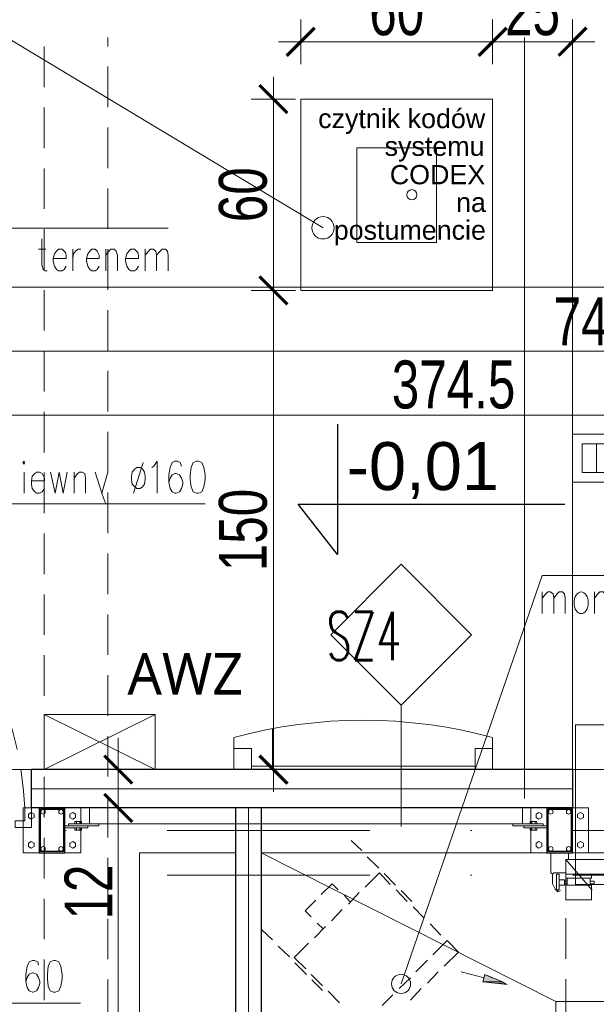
# Model space of a CAD drawing. Header units: millimetres. Extents: x -13532 to 2392, y -5241 to 5322.
# Tile 244 of 256: x -10150 to -9970, y 2157 to 2466. Entities that reach past the tile are written whole.
import ezdxf

# ---------------------------------------------------------------- set-up
doc = ezdxf.new("R2010")
doc.units = ezdxf.units.MM
doc.linetypes.add('DASHED', pattern=[19.05, 12.7, -6.35])
doc.linetypes.add('KRESKAKROPKA2', pattern=[12.7, 6.35, -3.175, 0, -3.175])
doc.layers.get('Defpoints').update_dxf_attribs({"true_color": 0xdae6d4})
for name, color, linetype, lineweight in [('- AGP-1_OPISY', 7, 'Continuous', 9), ('AGP1_opis', 7, 'Continuous', 13), ('cz-gr', 122, 'Continuous', 30), ('cz-sr', 150, 'Continuous', 15), ('GK - ŚRODEK - AGP1', 32, 'Continuous', 5), ('TS_INNE_OBIEKTY', 204, 'Continuous', 30)]:
    doc.layers.add(name, color=color, linetype=linetype, lineweight=lineweight)
for name, color, linetype, lineweight, true_color in [('a___wymiary', 7, 'Continuous', 5, 0x666666), ('drzwi - AGP1', 7, 'Continuous', 13, 0x7f7f7f), ('elektryka - agp1', 7, 'Continuous', 13, 0xf23a59), ('KONSTRUKCJA - CIE - AGP1', 7, 'Continuous', 5, 0xbfbfbf), ('Meble - AGP1', 7, 'Continuous', 15, 0x999999), ('OPIS - AGP1', 7, 'Continuous', 0, 0x7f7f7f), ('OSI', 7, 'KRESKAKROPKA2', 5, 0x7f7f7f), ('tło', 7, 'Continuous', 5, 0xcccccc), ('wymiary', 7, 'Continuous', 5, 0x7f7f7f), ('WYMIARY - AGP1', 7, 'Continuous', 5, 0x716d5a), ('zigzag - AGP1', 7, 'Continuous', 9, 0xa5a5a5)]:
    doc.layers.add(name, color=color, linetype=linetype, lineweight=lineweight, true_color=true_color)
doc.styles.add('ARIAL', font='arial.ttf', dxfattribs={"width": 0.8})
doc.styles.add('ARIAL NARROW', font='ARIALN.TTF', dxfattribs={"width": 0.9})
doc.styles.add('E-L', font='l_10646.ttf', dxfattribs={"height": 15})
doc.styles.get("Standard").update_dxf_attribs({"font": 'arial.ttf'})
doc.styles.add('style1', font='simplex.shx', dxfattribs={"width": 0.6})
doc.linetypes.add('ZIGZAG', pattern='A,0.00254,-5.08,[131,ltypeshp.shx,S=5.08,R=0,X=-5.08,Y=0],-10.16,[131,ltypeshp.shx,S=5.08,R=180,X=5.08,Y=0],-5.08', length=20.32254)
doc.dimstyles.new('wymiary agp1', dxfattribs={"dimtxt": 15, "dimasz": 5, "dimexe": 5, "dimexo": 5, "dimgap": 1.8, "dimtad": 1, "dimdec": 3, "dimrnd": 0.5, "dimdsep": 46, "dimtxsty": 'ARIAL NARROW', "dimblk": 'znacznik', "dimcen": 1.5, "dimse1": 1, "dimse2": 1, "dimclrd": 256, "dimclre": 256, "dimazin": 0, "dimtfac": 1, "dimtdec": 3, "dimtmove": 1, "dimatfit": 3, "dimldrblk": 'znacznik', "dimfxl": 1000, "dimfxlon": 1, "dimlwd": -1, "dimarcsym": 0})

# ---------------------------------------------------------------- blocks, each defined once
blk = doc.blocks.new('kota wysokosciowa')
at = {"layer": 'OPIS - AGP1', "lineweight": 25, "ltscale": 50}
blk.add_lwpolyline([(0, 27.19), (0, 0), (-8.23, 10.5), (47.44, 10.5)], dxfattribs=at)
at = {"layer": 'OPIS - AGP1', "ltscale": 50}
blk.add_attdef('+0,10', (1.88, 13.41), '', height=10, dxfattribs=at)
blk = doc.blocks.new('tło')
at = {"layer": 'tło'}
for p, q in [((-9996.23, 2221.85), (-9996.23, 2778.97)), ((-9981.23, 2221.85), (-9981.23, 2778.97))]:
    blk.add_line(p, q, dxfattribs=at)
blk = doc.blocks.new('znacznik')
at = {"layer": 'a___wymiary'}
for p, q in [((0, 1.394), (0, -1.394)), ((1.394, 0), (-1.394, 0))]:
    blk.add_line(p, q, dxfattribs=at)
at = {"layer": 'a___wymiary', "const_width": 0.2}
blk.add_lwpolyline([(0.876, 0.876), (-0.876, -0.876)], dxfattribs=at)
blk = doc.blocks.new('*D509')
at = {"layer": 'Defpoints', "color": 0}
for p in [(-9827.34, 2341.85), (-9827.34, 2234.34), (-10201.84, 2194.83)]:
    blk.add_point(p, dxfattribs=at)
at = {"layer": 'WYMIARY - AGP1'}
blk.add_line((-10196.84, 2341.85), (-9832.34, 2341.85), dxfattribs=at)
at = {"layer": 'WYMIARY - AGP1', "xscale": 5, "yscale": 5, "zscale": 5, "rotation": 180}
blk.add_blockref('znacznik', (-10201.84, 2341.85), dxfattribs=at)
at = {"layer": 'WYMIARY - AGP1', "xscale": 5, "yscale": 5, "zscale": 5}
blk.add_blockref('znacznik', (-9827.34, 2341.85), dxfattribs=at)
at = {"layer": 'WYMIARY - AGP1', "color": 18, "true_color": 0x000000, "insert": (-10014.59, 2351.31), "char_height": 15, "attachment_point": 5, "style": 'ARIAL NARROW'}
blk.add_mtext('374.5', dxfattribs=at)
blk = doc.blocks.new('*D511')
at = {"layer": 'Defpoints', "color": 0}
for p in [(-9555.64, 2361.85), (-10296.71, 2250.4), (-9555.64, 2226.41)]:
    blk.add_point(p, dxfattribs=at)
at = {"layer": 'WYMIARY - AGP1'}
blk.add_line((-10291.71, 2361.85), (-9560.64, 2361.85), dxfattribs=at)
at = {"layer": 'WYMIARY - AGP1', "xscale": 5, "yscale": 5, "zscale": 5, "rotation": 180}
blk.add_blockref('znacznik', (-10296.71, 2361.85), dxfattribs=at)
at = {"layer": 'WYMIARY - AGP1', "xscale": 5, "yscale": 5, "zscale": 5}
blk.add_blockref('znacznik', (-9555.64, 2361.85), dxfattribs=at)
at = {"layer": 'WYMIARY - AGP1', "color": 18, "true_color": 0x000000, "insert": (-9970.35, 2371.18), "char_height": 15, "attachment_point": 5, "style": 'ARIAL NARROW'}
blk.add_mtext('741', dxfattribs=at)
blk = doc.blocks.new('*D512')
at = {"layer": 'Defpoints', "color": 0}
for p in [(-9536.64, 2381.85), (-10296.71, 2230.85), (-9536.64, 2230.85)]:
    blk.add_point(p, dxfattribs=at)
at = {"layer": 'WYMIARY - AGP1'}
blk.add_line((-10291.71, 2381.85), (-9541.64, 2381.85), dxfattribs=at)
at = {"layer": 'WYMIARY - AGP1', "xscale": 5, "yscale": 5, "zscale": 5, "rotation": 180}
blk.add_blockref('znacznik', (-10296.71, 2381.85), dxfattribs=at)
at = {"layer": 'WYMIARY - AGP1', "xscale": 5, "yscale": 5, "zscale": 5}
blk.add_blockref('znacznik', (-9536.64, 2381.85), dxfattribs=at)
at = {"layer": 'WYMIARY - AGP1', "color": 18, "true_color": 0x000000, "insert": (-9916.67, 2391.31), "char_height": 15, "attachment_point": 5, "style": 'ARIAL NARROW'}
blk.add_mtext('760', dxfattribs=at)
blk = doc.blocks.new('*D629')
at = {"layer": 'Defpoints', "color": 0}
for p in [(-10119.58, 2218.85), (-10085.74, 2218.85), (-10086.7, 1451.85)]:
    blk.add_point(p, dxfattribs=at)
at = {"layer": 'WYMIARY - AGP1'}
blk.add_line((-10119.58, 1456.85), (-10119.58, 2213.85), dxfattribs=at)
at = {"layer": 'WYMIARY - AGP1', "xscale": 5, "yscale": 5, "zscale": 5}
for p, rotation in [((-10119.58, 2218.85), 90), ((-10119.58, 1451.85), 270)]:
    blk.add_blockref('znacznik', p, dxfattribs=dict(at, rotation=rotation))
at = {"layer": 'WYMIARY - AGP1', "color": 18, "true_color": 0x000000, "insert": (-10129.04, 1927.97), "char_height": 15, "attachment_point": 5, "rotation": 90, "style": 'ARIAL NARROW'}
blk.add_mtext('767', dxfattribs=at)
blk = doc.blocks.new('*D630')
at = {"layer": 'Defpoints', "color": 0}
for p in [(-10119.58, 2230.85), (-10086.81, 2230.85), (-10085.74, 2218.85)]:
    blk.add_point(p, dxfattribs=at)
at = {"layer": 'WYMIARY - AGP1'}
for p, q in [((-10119.58, 2235.85), (-10119.58, 2240.85)), ((-10119.58, 2218.85), (-10119.58, 2230.85)), ((-10119.58, 2218.85), (-10119.58, 2183.36)), ((-10119.58, 2213.85), (-10119.58, 2208.85))]:
    blk.add_line(p, q, dxfattribs=at)
at = {"layer": 'WYMIARY - AGP1', "xscale": 5, "yscale": 5, "zscale": 5}
for p, rotation in [((-10119.58, 2230.85), 270), ((-10119.58, 2218.85), 90)]:
    blk.add_blockref('znacznik', p, dxfattribs=dict(at, rotation=rotation))
at = {"layer": 'WYMIARY - AGP1', "color": 18, "true_color": 0x000000, "insert": (-10128.91, 2192.52), "char_height": 15, "attachment_point": 5, "rotation": 90, "style": 'ARIAL NARROW'}
blk.add_mtext('12', dxfattribs=at)
blk = doc.blocks.new('brama')
at = {"layer": 'drzwi - AGP1', "linetype": 'Continuous'}
for p, q in [((-6983.32, 2189.09), (-6983.32, 2193.74)), ((-6983.32, 2193.74), (-6679.15, 2193.74)), ((-6978.25, 2189.09), (-6983.32, 2189.09)), ((-6687.18, 2189.09), (-6975.72, 2189.09)), ((-6983.74, 2186.98), (-6982.9, 2186.98)), ((-6983.74, 2186.14), (-6982.9, 2186.14)), ((-6982.9, 2187.83), (-6975.72, 2187.83)), ((-6982.9, 2185.72), (-6975.72, 2185.72))]:
    blk.add_line(p, q, dxfattribs=at)
for points in [[(-6982.47, 2195.85), (-6982.47, 2193.74), (-6982.47, 2195.85), (-6987.97, 2195.85), (-6987.97, 2189.52), (-6987.54, 2189.09), (-6987.54, 2186.14), (-6986.7, 2184.45), (-6986.28, 2184.03), (-6985.85, 2183.6), (-6985.01, 2184.03)], [(-6987.54, 2189.09), (-6987.12, 2189.52), (-6983.32, 2189.52)], [(-6985.43, 2187.4), (-6983.74, 2187.4), (-6983.74, 2185.72), (-6985.43, 2185.72)], [(-6975.72, 2186.14), (-6974.45, 2186.14), (-6974.45, 2186.98), (-6975.72, 2186.98)]]:
    blk.add_lwpolyline(points, dxfattribs=at)
at = {"layer": 'drzwi - AGP1', "linetype": 'DASHED'}
blk.add_lwpolyline([(-6983.32, 2193.74), (-6679.15, 2193.74), (-6679.15, 1838.78), (-6983.32, 1838.78)], close=True, dxfattribs=at)
blk.add_lwpolyline([(-6983.32, 2193.74), (-6679.15, 1838.78)], dxfattribs=at)
at = {"layer": 'drzwi - AGP1', "linetype": 'Continuous'}
for points in [[(-6985.43, 2188.67), (-6985.43, 2189.09), (-6985.85, 2189.09), (-6986.28, 2189.09), (-6986.28, 2188.67), (-6986.28, 2184.87), (-6986.28, 2184.45), (-6985.85, 2184.03), (-6985.43, 2184.45), (-6985.43, 2184.87)], [(-6975.29, 2181.07), (-6975.29, 2185.72), (-6975.72, 2185.72), (-6975.72, 2187.83), (-6975.29, 2187.83), (-6975.29, 2189.09), (-6983.32, 2189.09), (-6983.32, 2187.83), (-6982.9, 2187.83), (-6982.9, 2185.72), (-6983.32, 2185.72), (-6983.32, 2181.07)]]:
    blk.add_lwpolyline(points, close=True, dxfattribs=at)
blk = doc.blocks.new('ghgfhgfh')
at = {"layer": 'Meble - AGP1', "linetype": 'DASHED'}
for points in [[(-10124.93, -870.57), (-10124.93, 344.31)], [(-10105.04, 336.02), (-10105.04, -870.57)]]:
    blk.add_lwpolyline(points, dxfattribs=at)
blk = doc.blocks.new('osi')
at = {"layer": 'OSI', "ltscale": 10}
for p, q in [((-11756.72, 2211.85), (-9340.14, 2211.85)), ((-11756.72, 2197.85), (-9340.14, 2197.85))]:
    blk.add_line(p, q, dxfattribs=at)
blk = doc.blocks.new('fgfdgdfg')
at = {"layer": 'cz-sr'}
for points in [[(-8981.23, 2321.85), (-8981.23, 2306.85), (-8681.23, 2306.85), (-8681.23, 2321.85), (-8981.23, 2321.85)], [(-8981.23, 2306.85), (-8981.23, 2321.85)], [(-8978.23, 2309.85), (-8978.23, 2318.85)], [(-8973.73, 2309.85), (-8973.73, 2318.85)], [(-8968.73, 2309.85), (-8968.73, 2318.85)], [(-8963.73, 2309.85), (-8963.73, 2318.85)], [(-8958.73, 2309.85), (-8958.73, 2318.85)], [(-8953.73, 2309.85), (-8953.73, 2318.85)], [(-8948.73, 2309.85), (-8948.73, 2318.85)], [(-8943.73, 2309.85), (-8943.73, 2318.85)], [(-8938.73, 2309.85), (-8938.73, 2318.85)], [(-8933.73, 2309.85), (-8933.73, 2318.85)], [(-8928.73, 2309.85), (-8928.73, 2318.85)], [(-8923.73, 2309.85), (-8923.73, 2318.85)], [(-8918.73, 2309.85), (-8918.73, 2318.85)], [(-8913.73, 2309.85), (-8913.73, 2318.85)], [(-8908.73, 2309.85), (-8908.73, 2318.85)], [(-8903.73, 2309.85), (-8903.73, 2318.85)], [(-8898.73, 2309.85), (-8898.73, 2318.85)], [(-8893.73, 2309.85), (-8893.73, 2318.85)], [(-8888.73, 2309.85), (-8888.73, 2318.85)], [(-8883.73, 2309.85), (-8883.73, 2318.85)], [(-8878.73, 2309.85), (-8878.73, 2318.85)], [(-8873.73, 2309.85), (-8873.73, 2318.85)], [(-8868.73, 2309.85), (-8868.73, 2318.85)], [(-8863.73, 2309.85), (-8863.73, 2318.85)], [(-8858.73, 2309.85), (-8858.73, 2318.85)], [(-8853.73, 2309.85), (-8853.73, 2318.85)], [(-8848.73, 2309.85), (-8848.73, 2318.85)], [(-8843.73, 2309.85), (-8843.73, 2318.85)], [(-8838.73, 2309.85), (-8838.73, 2318.85)], [(-8833.73, 2309.85), (-8833.73, 2318.85)], [(-8828.73, 2309.85), (-8828.73, 2318.85)], [(-8823.73, 2309.85), (-8823.73, 2318.85)], [(-8818.73, 2309.85), (-8818.73, 2318.85)], [(-8813.73, 2309.85), (-8813.73, 2318.85)], [(-8808.73, 2309.85), (-8808.73, 2318.85)], [(-8803.73, 2309.85), (-8803.73, 2318.85)], [(-8798.73, 2309.85), (-8798.73, 2318.85)], [(-8793.73, 2309.85), (-8793.73, 2318.85)], [(-8788.73, 2309.85), (-8788.73, 2318.85)], [(-8783.73, 2309.85), (-8783.73, 2318.85)], [(-8778.73, 2309.85), (-8778.73, 2318.85)], [(-8773.73, 2309.85), (-8773.73, 2318.85)], [(-8768.73, 2309.85), (-8768.73, 2318.85)], [(-8763.73, 2309.85), (-8763.73, 2318.85)], [(-8758.73, 2309.85), (-8758.73, 2318.85)], [(-8753.73, 2309.85), (-8753.73, 2318.85)], [(-8748.73, 2309.85), (-8748.73, 2318.85)], [(-8743.73, 2309.85), (-8743.73, 2318.85)], [(-8738.73, 2309.85), (-8738.73, 2318.85)], [(-8733.73, 2309.85), (-8733.73, 2318.85)], [(-8728.73, 2309.85), (-8728.73, 2318.85)], [(-8723.73, 2309.85), (-8723.73, 2318.85)], [(-8718.73, 2309.85), (-8718.73, 2318.85)], [(-8713.73, 2309.85), (-8713.73, 2318.85)], [(-8708.73, 2309.85), (-8708.73, 2318.85)], [(-8703.73, 2309.85), (-8703.73, 2318.85)], [(-8698.73, 2309.85), (-8698.73, 2318.85)], [(-8693.73, 2309.85), (-8693.73, 2318.85)], [(-8688.73, 2309.85), (-8688.73, 2318.85)]]:
    blk.add_lwpolyline(points, dxfattribs=at)
blk.add_lwpolyline([(-8978.23, 2318.85), (-8978.23, 2309.85), (-8684.23, 2309.85), (-8684.23, 2318.85)], close=True, dxfattribs=at)
blk = doc.blocks.new('konstrukcja 2025.01.09')
at = {"layer": 'KONSTRUKCJA - CIE - AGP1', "linetype": 'Continuous'}
for p, q in [((3115.22, 7159.36), (3115.22, 7173.36)), ((3115.22, 7173.36), (3120.22, 7173.36)), ((3116.82, 7171.38), (3117.72, 7171.9)), ((3117.72, 7171.9), (3118.62, 7171.38)), ((3128.22, 7173.36), (3133.22, 7173.36)), ((3129.82, 7171.38), (3130.72, 7171.9)), ((3130.72, 7171.9), (3131.62, 7171.38)), ((3133.22, 7168.36), (3133.22, 7173.36)), ((3271.52, 7173.36), (3135.92, 7173.36)), ((3135.92, 7168.36), (3135.92, 7173.36)), ((3271.52, 7168.36), (3271.52, 7173.36)), ((3274.22, 7168.36), (3274.22, 7173.36)), ((3274.22, 7173.36), (3279.22, 7173.36)), ((3275.82, 7171.38), (3276.72, 7171.9)), ((3276.72, 7171.9), (3277.62, 7171.38)), ((3287.22, 7173.36), (3292.22, 7173.36)), ((3288.82, 7171.38), (3289.72, 7171.9)), ((3289.72, 7171.9), (3290.62, 7171.38)), ((3292.22, 7173.36), (3292.22, 7159.36)), ((3116.82, 7170.35), (3116.82, 7171.38)), ((3117.72, 7169.83), (3116.82, 7170.35)), ((3118.62, 7170.35), (3117.72, 7169.83)), ((3118.62, 7171.38), (3118.62, 7170.35)), ((3129.82, 7170.35), (3129.82, 7171.38)), ((3130.72, 7169.83), (3129.82, 7170.35)), ((3131.62, 7170.35), (3130.72, 7169.83)), ((3133.46, 7169.16), (3131.38, 7169.16)), ((3131.38, 7169.16), (3131.38, 7168.36)), ((3131.62, 7171.38), (3131.62, 7170.35)), ((3131.9, 7168.36), (3131.9, 7169.16)), ((3132.94, 7168.36), (3132.94, 7169.16)), ((3133.46, 7168.36), (3133.46, 7169.16)), ((3276.06, 7169.16), (3273.98, 7169.16)), ((3273.98, 7169.16), (3273.98, 7168.36)), ((3274.5, 7168.36), (3274.5, 7169.16)), ((3275.54, 7168.36), (3275.54, 7169.16)), ((3275.82, 7170.35), (3275.82, 7171.38)), ((3276.72, 7169.83), (3275.82, 7170.35)), ((3276.06, 7168.36), (3276.06, 7169.16)), ((3277.62, 7170.35), (3276.72, 7169.83)), ((3277.62, 7171.38), (3277.62, 7170.35)), ((3288.82, 7170.35), (3288.82, 7171.38)), ((3289.72, 7169.83), (3288.82, 7170.35)), ((3290.62, 7170.35), (3289.72, 7169.83)), ((3290.62, 7171.38), (3290.62, 7170.35)), ((3128.22, 7167.76), (3135.42, 7167.76)), ((3135.42, 7167.16), (3128.22, 7167.16)), ((3138.92, 7168.36), (3129.42, 7168.36)), ((3129.42, 7168.36), (3129.42, 7167.76)), ((3138.92, 7167.76), (3129.42, 7167.76)), ((3131.38, 7166.37), (3131.38, 7167.16)), ((3133.46, 7166.37), (3131.38, 7166.37)), ((3131.9, 7166.37), (3131.9, 7167.16)), ((3132.94, 7166.37), (3132.94, 7167.16)), ((3133.22, 7159.36), (3133.22, 7167.16)), ((3133.46, 7167.16), (3133.46, 7166.37)), ((3135.42, 7167.76), (3135.42, 7167.16)), ((3138.92, 7168.36), (3268.52, 7168.36)), ((3138.92, 7168.36), (3138.92, 7167.76)), ((3268.52, 7167.76), (3268.52, 7168.36)), ((3268.52, 7168.36), (3278.02, 7168.36)), ((3268.52, 7167.76), (3278.02, 7167.76)), ((3272.02, 7167.16), (3272.02, 7167.76)), ((3272.02, 7167.76), (3279.22, 7167.76)), ((3279.22, 7167.16), (3272.02, 7167.16)), ((3273.98, 7166.37), (3273.98, 7167.16)), ((3276.06, 7166.37), (3273.98, 7166.37)), ((3274.22, 7159.36), (3274.22, 7167.16)), ((3274.5, 7166.37), (3274.5, 7167.16)), ((3275.54, 7166.37), (3275.54, 7167.16)), ((3276.06, 7167.16), (3276.06, 7166.37)), ((3278.02, 7167.76), (3278.02, 7168.36)), ((3116.82, 7162.38), (3117.72, 7162.9)), ((3117.72, 7162.9), (3118.62, 7162.38)), ((3129.82, 7162.38), (3130.72, 7162.9)), ((3130.72, 7162.9), (3131.62, 7162.38)), ((3275.82, 7162.38), (3276.72, 7162.9)), ((3276.72, 7162.9), (3277.62, 7162.38)), ((3288.82, 7162.38), (3289.72, 7162.9)), ((3289.72, 7162.9), (3290.62, 7162.38)), ((3116.82, 7161.35), (3116.82, 7162.38)), ((3117.72, 7160.83), (3116.82, 7161.35)), ((3118.62, 7161.35), (3117.72, 7160.83)), ((3118.62, 7162.38), (3118.62, 7161.35)), ((3129.82, 7161.35), (3129.82, 7162.38)), ((3130.72, 7160.83), (3129.82, 7161.35)), ((3131.62, 7161.35), (3130.72, 7160.83)), ((3131.62, 7162.38), (3131.62, 7161.35)), ((3275.82, 7161.35), (3275.82, 7162.38)), ((3276.72, 7160.83), (3275.82, 7161.35)), ((3277.62, 7161.35), (3276.72, 7160.83)), ((3277.62, 7162.38), (3277.62, 7161.35)), ((3288.82, 7161.35), (3288.82, 7162.38)), ((3289.72, 7160.83), (3288.82, 7161.35)), ((3290.62, 7161.35), (3289.72, 7160.83)), ((3290.62, 7162.38), (3290.62, 7161.35)), ((3115.22, 7159.36), (3120.22, 7159.36)), ((3128.22, 7159.36), (3133.22, 7159.36)), ((3274.22, 7159.36), (3279.22, 7159.36)), ((3287.22, 7159.36), (3292.22, 7159.36))]:
    blk.add_line(p, q, dxfattribs=at)
for centre, start, end in [((3121.42, 7172.16), 90, 270), ((3121.42, 7172.16), 90, 270), ((3121.42, 7172.16), 270, 90), ((3121.42, 7172.16), 270, 90), ((3127.02, 7172.16), 90, 270), ((3127.02, 7172.16), 90, 270), ((3127.02, 7172.16), 270, 90), ((3127.02, 7172.16), 270, 90), ((3280.42, 7172.16), 90, 270), ((3280.42, 7172.16), 90, 270), ((3280.42, 7172.16), 270, 90), ((3280.42, 7172.16), 270, 90), ((3286.02, 7172.16), 90, 270), ((3286.02, 7172.16), 90, 270), ((3286.02, 7172.16), 270, 90), ((3286.02, 7172.16), 270, 90), ((3121.42, 7160.56), 90, 270), ((3121.42, 7160.56), 90, 270), ((3121.42, 7160.56), 270, 90), ((3121.42, 7160.56), 270, 90), ((3127.02, 7160.56), 90, 270), ((3127.02, 7160.56), 90, 270), ((3127.02, 7160.56), 270, 90), ((3127.02, 7160.56), 270, 90), ((3280.42, 7160.56), 90, 270), ((3280.42, 7160.56), 90, 270), ((3280.42, 7160.56), 270, 90), ((3280.42, 7160.56), 270, 90), ((3286.02, 7160.56), 90, 270), ((3286.02, 7160.56), 90, 270), ((3286.02, 7160.56), 270, 90), ((3286.02, 7160.56), 270, 90)]:
    blk.add_arc(centre, 0.7, start, end, dxfattribs=at)
at = {"layer": 'TS_INNE_OBIEKTY', "linetype": 'Continuous'}
for p, q in [((3120.22, 7173.36), (3128.22, 7173.36)), ((3120.22, 7173.36), (3120.22, 7159.36)), ((3120.62, 7159.76), (3120.62, 7172.96)), ((3120.62, 7172.96), (3127.82, 7172.96)), ((3127.82, 7172.96), (3127.82, 7159.76)), ((3128.22, 7159.36), (3128.22, 7173.36)), ((3279.22, 7173.36), (3287.22, 7173.36)), ((3279.22, 7173.36), (3279.22, 7159.36)), ((3279.62, 7159.76), (3279.62, 7172.96)), ((3279.62, 7172.96), (3286.82, 7172.96)), ((3286.82, 7172.96), (3286.82, 7159.76)), ((3287.22, 7159.36), (3287.22, 7173.36)), ((3127.82, 7159.76), (3120.62, 7159.76)), ((3286.82, 7159.76), (3279.62, 7159.76)), ((3120.22, 7159.36), (3128.22, 7159.36)), ((3279.22, 7159.36), (3287.22, 7159.36))]:
    blk.add_line(p, q, dxfattribs=at)
blk = doc.blocks.new('DZ3')
at = {"layer": 'drzwi - AGP1'}
for p, q in [((-10255.73, 587.85), (-10255.73, 481.85)), ((-10255.73, 587.85), (-10252.22, 587.85)), ((-10252.22, 587.85), (-10255.73, 587.85)), ((-10252.22, 481.85), (-10252.22, 587.85)), ((-10255.73, 481.85), (-10252.22, 481.85))]:
    blk.add_line(p, q, dxfattribs=at)
for points in [[(-10257.63, 587.85), (-10255.73, 587.85), (-10255.73, 591.87), (-10252.55, 591.87), (-10252.55, 593.99), (-10257.63, 593.99)], [(-10147.47, 593.99), (-10152.55, 593.99), (-10152.55, 591.87), (-10149.59, 591.87), (-10149.59, 587.85), (-10147.47, 587.85)]]:
    blk.add_lwpolyline(points, close=True, dxfattribs=at)
at = {"layer": 'drzwi - AGP1', "linetype": 'DASHED'}
blk.add_arc((-10261.1, 593.37), 111.65, 272.7576, 357.1681, dxfattribs=at)
blk = doc.blocks.new('*D4748')
at = {"layer": 'Defpoints', "color": 0}
for p in [(-9536.64, 3150.41), (-10296.71, 2982.85), (-9536.64, 2230.85)]:
    blk.add_point(p, dxfattribs=at)
at = {"layer": 'WYMIARY - AGP1'}
blk.add_line((-10291.71, 3150.41), (-9541.64, 3150.41), dxfattribs=at)
at = {"layer": 'WYMIARY - AGP1', "xscale": 5, "yscale": 5, "zscale": 5, "rotation": 180}
blk.add_blockref('znacznik', (-10296.71, 3150.41), dxfattribs=at)
at = {"layer": 'WYMIARY - AGP1', "xscale": 5, "yscale": 5, "zscale": 5}
blk.add_blockref('znacznik', (-9536.64, 3150.41), dxfattribs=at)
at = {"layer": 'WYMIARY - AGP1', "color": 18, "true_color": 0x000000, "insert": (-9916.67, 3159.87), "char_height": 15, "attachment_point": 5, "style": 'ARIAL NARROW'}
blk.add_mtext('760', dxfattribs=at)
blk = doc.blocks.new('*D4753')
at = {"layer": 'Defpoints', "color": 0}
for p in [(-10026.23, 2380.85), (-10071.01, 2230.85), (-10026.23, 2230.85)]:
    blk.add_point(p, dxfattribs=at)
at = {"layer": 'WYMIARY - AGP1'}
blk.add_line((-10071.01, 2375.85), (-10071.01, 2235.85), dxfattribs=at)
at = {"layer": 'WYMIARY - AGP1', "xscale": 5, "yscale": 5, "zscale": 5}
for p, rotation in [((-10071.01, 2380.85), 90), ((-10071.01, 2230.85), 270)]:
    blk.add_blockref('znacznik', p, dxfattribs=dict(at, rotation=rotation))
at = {"layer": 'WYMIARY - AGP1', "color": 18, "true_color": 0x000000, "insert": (-10080.47, 2305.85), "char_height": 15, "attachment_point": 5, "rotation": 90, "style": 'ARIAL NARROW'}
blk.add_mtext('150', dxfattribs=at)
blk = doc.blocks.new('*D4754')
at = {"layer": 'Defpoints', "color": 0}
for p in [(-10071.01, 2440.76), (-10027.95, 2440.76), (-10027.95, 2380.85)]:
    blk.add_point(p, dxfattribs=at)
at = {"layer": 'WYMIARY - AGP1'}
blk.add_line((-10071.01, 2385.85), (-10071.01, 2435.76), dxfattribs=at)
at = {"layer": 'WYMIARY - AGP1', "xscale": 5, "yscale": 5, "zscale": 5}
for p, rotation in [((-10071.01, 2440.76), 90), ((-10071.01, 2380.85), 270)]:
    blk.add_blockref('znacznik', p, dxfattribs=dict(at, rotation=rotation))
at = {"layer": 'WYMIARY - AGP1', "color": 18, "true_color": 0x000000, "insert": (-10080.47, 2410.81), "char_height": 15, "attachment_point": 5, "rotation": 90, "style": 'ARIAL NARROW'}
blk.add_mtext('60', dxfattribs=at)
blk = doc.blocks.new('*D4755')
at = {"layer": 'Defpoints', "color": 0}
for p in [(-10002.34, 2458.68), (-10062.45, 2440.76), (-10002.34, 2440.76)]:
    blk.add_point(p, dxfattribs=at)
at = {"layer": 'WYMIARY - AGP1'}
blk.add_line((-10057.45, 2458.68), (-10007.34, 2458.68), dxfattribs=at)
at = {"layer": 'WYMIARY - AGP1', "xscale": 5, "yscale": 5, "zscale": 5, "rotation": 180}
blk.add_blockref('znacznik', (-10062.45, 2458.68), dxfattribs=at)
at = {"layer": 'WYMIARY - AGP1', "xscale": 5, "yscale": 5, "zscale": 5}
blk.add_blockref('znacznik', (-10002.34, 2458.68), dxfattribs=at)
at = {"layer": 'WYMIARY - AGP1', "color": 18, "true_color": 0x000000, "insert": (-10032.39, 2468.14), "char_height": 15, "attachment_point": 5, "style": 'ARIAL NARROW'}
blk.add_mtext('60', dxfattribs=at)
blk = doc.blocks.new('*D4756')
at = {"layer": 'Defpoints', "color": 0}
for p in [(-9977.34, 2458.68), (-10002.34, 2440.76), (-9977.34, 2440.76)]:
    blk.add_point(p, dxfattribs=at)
at = {"layer": 'WYMIARY - AGP1'}
blk.add_line((-9997.34, 2458.68), (-9982.34, 2458.68), dxfattribs=at)
at = {"layer": 'WYMIARY - AGP1', "xscale": 5, "yscale": 5, "zscale": 5, "rotation": 180}
blk.add_blockref('znacznik', (-10002.34, 2458.68), dxfattribs=at)
at = {"layer": 'WYMIARY - AGP1', "xscale": 5, "yscale": 5, "zscale": 5}
blk.add_blockref('znacznik', (-9977.34, 2458.68), dxfattribs=at)
at = {"layer": 'WYMIARY - AGP1', "color": 18, "true_color": 0x000000, "insert": (-9989.84, 2468.14), "char_height": 15, "attachment_point": 5, "style": 'ARIAL NARROW'}
blk.add_mtext('25', dxfattribs=at)
blk = doc.blocks.new('*D5323')
at = {"layer": 'Defpoints', "color": 0}
for p in [(-10296.71, 2982.85), (-9374.46, 2982.85), (-9536.64, 2230.85)]:
    blk.add_point(p, dxfattribs=at)
at = {"layer": 'WYMIARY - AGP1'}
blk.add_line((-9374.46, 2235.85), (-9374.46, 2977.85), dxfattribs=at)
at = {"layer": 'WYMIARY - AGP1', "xscale": 5, "yscale": 5, "zscale": 5}
for p, rotation in [((-9374.46, 2982.85), 90), ((-9374.46, 2230.85), 270)]:
    blk.add_blockref('znacznik', p, dxfattribs=dict(at, rotation=rotation))
at = {"layer": 'WYMIARY - AGP1', "color": 18, "true_color": 0x000000, "insert": (-9383.92, 2606.85), "char_height": 15, "attachment_point": 5, "rotation": 90, "style": 'ARIAL NARROW'}
blk.add_mtext('752', dxfattribs=at)
blk = doc.blocks.new('*D5324')
at = {"layer": 'Defpoints', "color": 0}
for p in [(-10077.71, 2580.85), (-9406.11, 2580.85), (-9413.08, 2230.85)]:
    blk.add_point(p, dxfattribs=at)
at = {"layer": 'WYMIARY - AGP1'}
blk.add_line((-9406.11, 2235.85), (-9406.11, 2575.85), dxfattribs=at)
at = {"layer": 'WYMIARY - AGP1', "xscale": 5, "yscale": 5, "zscale": 5}
for p, rotation in [((-9406.11, 2580.85), 90), ((-9406.11, 2230.85), 270)]:
    blk.add_blockref('znacznik', p, dxfattribs=dict(at, rotation=rotation))
at = {"layer": 'WYMIARY - AGP1', "color": 18, "true_color": 0x000000, "insert": (-9415.57, 2405.85), "char_height": 15, "attachment_point": 5, "rotation": 90, "style": 'ARIAL NARROW'}
blk.add_mtext('350', dxfattribs=at)
blk = doc.blocks.new('*D5327')
at = {"layer": 'Defpoints', "color": 0}
for p in [(-10296.71, 2982.85), (-9435.27, 2982.85), (-9536.64, 2230.85)]:
    blk.add_point(p, dxfattribs=at)
at = {"layer": 'WYMIARY - AGP1'}
blk.add_line((-9435.27, 2235.85), (-9435.27, 2977.85), dxfattribs=at)
at = {"layer": 'WYMIARY - AGP1', "xscale": 5, "yscale": 5, "zscale": 5}
for p, rotation in [((-9435.27, 2982.85), 90), ((-9435.27, 2230.85), 270)]:
    blk.add_blockref('znacznik', p, dxfattribs=dict(at, rotation=rotation))
at = {"layer": 'WYMIARY - AGP1', "color": 18, "true_color": 0x000000, "insert": (-9444.73, 2606.85), "char_height": 15, "attachment_point": 5, "rotation": 90, "style": 'ARIAL NARROW'}
blk.add_mtext('752', dxfattribs=at)
blk = doc.blocks.new('meble myjnia')
at = {"layer": 'Meble - AGP1'}
h = blk.add_hatch(color=256, dxfattribs=at)
h.paths.add_polyline_path([(-13004.78, 2166.75), (-13005.41, 2164.43), (-12999.28, 2164.43)])
h.paths.add_polyline_path([(-13005.41, 2164.43), (-12999.28, 2164.43), (-12997.79, 2163.58)])
for points in [[(-13062.45, 2380.85), (-13062.45, 2440.76), (-13002.34, 2440.76), (-13002.34, 2380.85)], [(-13002.34, 2380.85), (-13062.45, 2380.85), (-13062.45, 2440.76), (-13002.34, 2440.76)], [(-13019.91, 2425.52), (-13019.91, 2395.88), (-13044.88, 2395.88), (-13044.88, 2425.52)], [(-12976.42, 2194.85), (-12678.39, 2194.85), (-12678.39, 2244.85), (-12976.42, 2244.85)], [(-13083.41, 2230.85), (-13077.9, 2230.85), (-13077.9, 2237.42), (-13083.41, 2237.42)], [(-13007.84, 2230.85), (-13002.34, 2230.85), (-13002.34, 2237.42), (-13007.84, 2237.42)], [(-13082.88, 2204.85), (-13112.94, 2204.85), (-13112.94, 2134.58), (-13082.88, 2134.58)], [(-13004.78, 2166.75), (-13005.41, 2164.43), (-12999.28, 2164.43)], [(-13005.41, 2164.43), (-12999.28, 2164.43), (-12997.79, 2163.58)]]:
    blk.add_lwpolyline(points, close=True, dxfattribs=at)
for points in [[(-13083.38, 2240.92), (-13078.39, 2242.18), (-13073.37, 2243.28), (-13068.33, 2244.2), (-13063.26, 2244.96), (-13058.18, 2245.55), (-13053.08, 2245.97), (-13047.98, 2246.22), (-13042.87, 2246.31), (-13037.76, 2246.22), (-13032.66, 2245.97), (-13027.57, 2245.55), (-13022.48, 2244.96), (-13017.42, 2244.2), (-13012.37, 2243.28), (-13007.36, 2242.18), (-13002.37, 2240.92)], [(-13002.34, 2240.8), (-13002.34, 2230.85), (-13083.41, 2230.85), (-13083.41, 2240.8)], [(-13071.34, 2231.91), (-13071.34, 2243.55)], [(-13077.9, 2231.91), (-13007.84, 2231.91)], [(-13043.3, 2205.49), (-13046.69, 2208.66)], [(-13038.01, 2199.99), (-13041.61, 2203.58)], [(-13042.24, 2194.06), (-13037.8, 2198.5)], [(-13034.41, 2194.91), (-13037.8, 2198.5)], [(-13032.72, 2194.69), (-13036.32, 2198.29)], [(-13056, 2191.73), (-13052.62, 2195.12)], [(-13050.71, 2193.21), (-13052.62, 2195.12)], [(-13046.9, 2189.4), (-13048.81, 2191.52)], [(-13047.54, 2188.77), (-13044.15, 2192.37)], [(-13029.12, 2189.61), (-13032.51, 2193.21)], [(-13027.64, 2189.61), (-13031.03, 2193)], [(-13061.08, 2186.65), (-13057.7, 2190.04)], [(-13059.18, 2184.75), (-13061.08, 2186.65)], [(-13052.83, 2183.48), (-13049.44, 2187.07)], [(-13023.83, 2184.32), (-13027.22, 2187.92)], [(-13055.37, 2180.94), (-13057.27, 2182.84)], [(-13018.54, 2179.03), (-13021.92, 2182.63)], [(-13071.24, 2177.55), (-13074.63, 2180.72)], [(-13058.12, 2178.18), (-13054.73, 2181.78)], [(-13064.47, 2172.05), (-13060.02, 2176.49)], [(-13021.08, 2172.89), (-13016.63, 2177.34)], [(-13017.48, 2169.29), (-13013.03, 2173.74), (-13016.63, 2177.34)], [(-13065.95, 2172.26), (-13069.55, 2175.64)], [(-13060.87, 2168.45), (-13064.47, 2172.05)], [(-13060.66, 2166.75), (-13064.26, 2170.35)], [(-13026.37, 2167.6), (-13022.77, 2171.2)], [(-13055.58, 2163.16), (-13059.18, 2166.75)], [(-13022.77, 2164), (-13019.38, 2167.6)], [(-13012.19, 2167.6), (-13004.99, 2165.7)], [(-13004.78, 2166.75), (-13005.41, 2164.43)], [(-13002.45, 2165.7), (-13004.78, 2166.75)], [(-13055.58, 2161.67), (-13058.97, 2165.06)], [(-13031.66, 2162.31), (-13028.06, 2165.7)], [(-13002.87, 2164.21), (-13005.41, 2164.43)], [(-12997.79, 2163.58), (-13000.33, 2164)], [(-12997.79, 2163.58), (-13000.12, 2164.64)], [(-13050.29, 2157.86), (-13053.89, 2161.46)], [(-13028.06, 2158.71), (-13024.68, 2162.31)], [(-13036.95, 2157.02), (-13033.57, 2160.4)]]:
    blk.add_lwpolyline(points, dxfattribs=at)
blk.add_circle((-13027.63, 2410.81), 1.59, dxfattribs=at)
at = {"layer": 'Meble - AGP1', "char_height": 6.0168, "attachment_point": 3}
for s, insert in [('{\\fArial|b0|i0|c0;czytnik kodów}', (-13004.67, 2437.67)), ('{\\fArial|b0|i0|c0;systemu}', (-13004.88, 2428.99)), ('{\\fArial|b0|i0|c0;CODEX}', (-13004.67, 2420.1)), ('{\\fArial|b0|i0|c0;na}', (-13004.45, 2411.42)), ('{\\fArial|b0|i0|c0;postumencie}', (-13004.45, 2402.75))]:
    blk.add_mtext(s, dxfattribs=dict(at, insert=insert))

msp = doc.modelspace()

# ---------------------------------------------------------------- linework, layer by layer
at = {"layer": 'cz-gr'}
for p, q in [((-9977.338, 2230.8541), (-10146.758, 2230.8546)), ((-9977.338, 2230.8541), (-9977.338, 2218.8541)), ((-9977.338, 2218.8546), (-10146.758, 2218.8546)), ((-10082.838, 2218.8546), (-10082.838, 1451.8541)), ((-10074.838, 2218.8546), (-10074.838, 1087.8541))]:
    msp.add_line(p, q, dxfattribs=at)
msp.add_lwpolyline([(-10146.758, 2218.8545), (-10146.758, 2230.8546)], dxfattribs=at)
at = {"layer": 'cz-sr'}
for p, q in [((-10074.8413, 1101.8541), (-10074.8413, 2204.8541)), ((-10074.8413, 2204.8541), (-9562.638, 2204.8541)), ((-9982.5546, 2158.2874), (-9982.5546, 1148.4208)), ((-9952.498, 2158.2874), (-9982.5546, 2158.2874))]:
    msp.add_line(p, q, dxfattribs=at)
for points in [[(-9977.338, 2320.8546), (-9977.3382, 2230.8541)], [(-9982.5546, 2158.2874), (-10074.8413, 2204.8541)]]:
    msp.add_lwpolyline(points, dxfattribs=at)
at = {"layer": 'drzwi - AGP1'}
msp.add_line((-9977.338, 2230.8541), (-9677.338, 2230.8546), dxfattribs=at)
at = {"layer": 'elektryka - agp1'}
for points in [[(-10142.7879, 2248.1538), (-10108.0472, 2230.8546)], [(-10142.7879, 2230.8546), (-10108.0472, 2248.1538)]]:
    msp.add_lwpolyline(points, dxfattribs=at)
msp.add_lwpolyline([(-10142.7879, 2248.1538), (-10108.0472, 2248.1538), (-10108.0472, 2230.8546), (-10142.7879, 2230.8546)], close=True, dxfattribs=at)
at = {"layer": 'GK - ŚRODEK - AGP1'}
msp.add_lwpolyline([(-10285.1066, 2230.8546), (-10146.758, 2230.8546)], dxfattribs=at)
at = {"layer": 'OPIS - AGP1'}
for points in [[(-10272.7903, 2233.8479), (-10245.736, 2400.3408), (-10103.9194, 2400.3408)], [(-10143.5569, 2396.9541), (-10143.5569, 2388.9108), (-10143.1335, 2387.4291), (-10142.4985, 2387.0058), (-10141.8635, 2387.0058)], [(-10144.6152, 2393.7791), (-10142.2869, 2393.7791)], [(-10139.9585, 2390.8158), (-10135.9369, 2390.8158), (-10135.9369, 2391.8741), (-10136.1485, 2392.7208), (-10136.5719, 2393.1441), (-10137.2069, 2393.7791), (-10138.2652, 2393.7791), (-10138.9002, 2393.1441), (-10139.5352, 2392.2974), (-10139.9585, 2390.8158), (-10139.9585, 2389.9691), (-10139.5352, 2388.4874), (-10138.9002, 2387.4291), (-10138.2652, 2387.0058), (-10137.2069, 2387.0058), (-10136.5719, 2387.4291), (-10135.9369, 2388.4874)], [(-10133.8202, 2387.0058), (-10133.8202, 2393.7791)], [(-10133.8202, 2390.8158), (-10133.6085, 2392.2974), (-10132.9735, 2393.1441), (-10132.1269, 2393.7791), (-10131.2802, 2393.7791)], [(-10129.5869, 2390.8158), (-10125.5652, 2390.8158), (-10125.5652, 2391.8741), (-10125.9885, 2392.7208), (-10126.2002, 2393.1441), (-10126.8352, 2393.7791), (-10127.8935, 2393.7791), (-10128.5285, 2393.1441), (-10129.1635, 2392.2974), (-10129.5869, 2390.8158), (-10129.5869, 2389.9691), (-10129.1635, 2388.4874), (-10128.5285, 2387.4291), (-10127.8935, 2387.0058), (-10126.8352, 2387.0058), (-10126.2002, 2387.4291), (-10125.5652, 2388.4874)], [(-10123.4485, 2387.0058), (-10123.4485, 2393.7791)], [(-10123.4485, 2391.8741), (-10122.6019, 2393.1441), (-10121.9669, 2393.7791), (-10120.9085, 2393.7791), (-10120.2735, 2393.1441), (-10119.8502, 2391.8741), (-10119.8502, 2387.0058)], [(-10117.3102, 2390.8158), (-10113.2885, 2390.8158), (-10113.2885, 2391.8741), (-10113.5002, 2392.7208), (-10113.9235, 2393.1441), (-10114.5585, 2393.7791), (-10115.6169, 2393.7791), (-10116.2519, 2393.1441), (-10116.8869, 2392.2974), (-10117.3102, 2390.8158), (-10117.3102, 2389.9691), (-10116.8869, 2388.4874), (-10116.2519, 2387.4291), (-10115.6169, 2387.0058), (-10114.5585, 2387.0058), (-10113.9235, 2387.4291), (-10113.2885, 2388.4874)], [(-10111.1719, 2387.0058), (-10111.1719, 2393.7791)], [(-10111.1719, 2391.8741), (-10110.1135, 2393.1441), (-10109.4785, 2393.7791), (-10108.6319, 2393.7791), (-10107.7852, 2393.1441), (-10107.5735, 2391.8741), (-10107.5735, 2387.0058)], [(-10107.5735, 2391.8741), (-10106.5152, 2393.1441), (-10105.8802, 2393.7791), (-10104.8219, 2393.7791), (-10104.1869, 2393.1441), (-10103.9752, 2391.8741), (-10103.9752, 2387.0058)], [(-10111.8422, 2326.9416), (-10114.8055, 2317.4166)], [(-10109.0905, 2325.4599), (-10108.4555, 2325.8832), (-10107.3972, 2327.3649), (-10107.3972, 2317.4166)], [(-10099.7772, 2325.8832), (-10100.2005, 2326.9416), (-10101.0472, 2327.3649), (-10101.8938, 2327.3649), (-10102.7405, 2326.9416), (-10103.3755, 2325.4599), (-10103.7988, 2323.1316), (-10103.7988, 2320.8032), (-10103.3755, 2318.8982), (-10102.7405, 2317.8399), (-10101.8938, 2317.4166), (-10101.4705, 2317.4166), (-10100.4122, 2317.8399), (-10099.7772, 2318.8982), (-10099.3538, 2320.1682), (-10099.3538, 2320.8032), (-10099.7772, 2322.0732), (-10100.4122, 2323.1316), (-10101.4705, 2323.5549), (-10101.8938, 2323.5549), (-10102.7405, 2323.1316), (-10103.3755, 2322.0732), (-10103.7988, 2320.8032)], [(-10149.0955, 2323.9782), (-10149.0955, 2317.4166)], [(-10146.7672, 2321.2266), (-10142.7455, 2321.2266), (-10142.7455, 2322.0732), (-10143.1688, 2323.1316), (-10143.3805, 2323.5549), (-10144.2272, 2323.9782), (-10145.0738, 2323.9782), (-10145.7088, 2323.5549), (-10146.5555, 2322.7082), (-10146.7672, 2321.2266), (-10146.7672, 2320.1682), (-10146.5555, 2318.8982), (-10145.7088, 2317.8399), (-10145.0738, 2317.4166), (-10144.2272, 2317.4166), (-10143.3805, 2317.8399), (-10142.7455, 2318.8982)], [(-10140.8405, 2323.9782), (-10139.3588, 2317.4166), (-10138.0888, 2323.9782), (-10136.8188, 2317.4166), (-10135.5488, 2323.9782)], [(-10133.4322, 2317.4166), (-10133.4322, 2323.9782)], [(-10133.4322, 2322.0732), (-10132.3738, 2323.5549), (-10131.7388, 2323.9782), (-10130.8922, 2323.9782), (-10130.0455, 2323.5549), (-10129.8338, 2322.0732), (-10129.8338, 2317.4166)], [(-10126.8705, 2323.9782), (-10124.7538, 2317.4166), (-10122.8488, 2323.9782)], [(-10124.7538, 2317.4166), (-10123.6955, 2314.4532), (-10123.4838, 2314.0299), (-10122.4255, 2314.0299)], [(-10275.188, 2209.7179), (-10208.3622, 2314.0299), (-10092.3688, 2314.0299)], [(-10031.0263, 2163.7858), (-9986.788, 2291.6324), (-9838.4096, 2291.6324)], [(-9986.788, 2279.696), (-9986.788, 2286.4694)], [(-9986.788, 2284.5644), (-9985.7296, 2285.8344), (-9985.0946, 2286.4694), (-9984.248, 2286.4694), (-9983.4013, 2285.8344), (-9983.1896, 2284.5644), (-9983.1896, 2279.696)], [(-9983.1896, 2284.5644), (-9982.1313, 2285.8344), (-9981.4963, 2286.4694), (-9980.438, 2286.4694), (-9979.803, 2285.8344), (-9979.5913, 2284.5644), (-9979.5913, 2279.696)], [(-9970.4896, 2279.696), (-9970.4896, 2286.4694)], [(-9970.4896, 2284.5644), (-9969.4313, 2285.8344), (-9968.7963, 2286.4694), (-9967.738, 2286.4694), (-9967.103, 2285.8344), (-9966.8913, 2284.5644), (-9966.8913, 2279.696)], [(-10030.9988, 2213.0424), (-10030.9988, 2251.0151)], [(-10273.59, 2190.8796), (-10259.7112, 2157.7733), (-10131.435, 2157.7733)], [(-10144.5583, 2169.6266), (-10144.77, 2170.685), (-10145.8283, 2171.1083), (-10146.4633, 2171.1083), (-10147.5216, 2170.685), (-10148.1566, 2169.2033), (-10148.58, 2166.875), (-10148.58, 2164.5466), (-10148.1566, 2162.6416), (-10147.5216, 2161.5833), (-10146.4633, 2161.16), (-10146.2516, 2161.16), (-10145.1933, 2161.5833), (-10144.5583, 2162.6416), (-10144.135, 2163.9116), (-10144.135, 2164.5466), (-10144.5583, 2165.8166), (-10145.1933, 2166.875), (-10146.2516, 2167.2983), (-10146.4633, 2167.2983), (-10147.5216, 2166.875), (-10148.1566, 2165.8166), (-10148.58, 2164.5466)]]:
    msp.add_lwpolyline(points, dxfattribs=at)
for points in [[(-10149.5188, 2326.9416), (-10149.0955, 2326.5182), (-10148.8838, 2326.9416), (-10149.0955, 2327.3649)], [(-10095.1205, 2327.3649), (-10096.1788, 2326.9416), (-10096.8138, 2325.4599), (-10097.0255, 2323.1316), (-10097.0255, 2321.6499), (-10096.8138, 2319.3216), (-10096.1788, 2317.8399), (-10095.1205, 2317.4166), (-10094.4855, 2317.4166), (-10093.4272, 2317.8399), (-10092.7922, 2319.3216), (-10092.3688, 2321.6499), (-10092.3688, 2323.1316), (-10092.7922, 2325.4599), (-10093.4272, 2326.9416), (-10094.4855, 2327.3649)], [(-10113.7472, 2325.4599), (-10114.3822, 2325.0366), (-10115.2288, 2323.9782), (-10115.4405, 2322.7082), (-10115.4405, 2321.6499), (-10115.2288, 2320.1682), (-10114.3822, 2319.3216), (-10113.7472, 2318.8982), (-10112.6888, 2318.8982), (-10112.0538, 2319.3216), (-10111.4188, 2320.1682), (-10111.2072, 2321.6499), (-10111.2072, 2322.7082), (-10111.4188, 2323.9782), (-10112.0538, 2325.0366), (-10112.6888, 2325.4599)], [(-10053.0488, 2273.0651), (-10030.9988, 2295.1151), (-10008.9488, 2273.0651), (-10030.9988, 2251.0151), (-10053.0488, 2273.0651)], [(-10139.9016, 2171.1083), (-10140.96, 2170.685), (-10141.595, 2169.2033), (-10141.8066, 2166.875), (-10141.8066, 2165.3933), (-10141.595, 2163.065), (-10140.96, 2161.5833), (-10139.9016, 2161.16), (-10139.2666, 2161.16), (-10138.2083, 2161.5833), (-10137.5733, 2163.065), (-10137.15, 2165.3933), (-10137.15, 2166.875), (-10137.5733, 2169.2033), (-10138.2083, 2170.685), (-10139.2666, 2171.1083)]]:
    msp.add_lwpolyline(points, close=True, dxfattribs=at)
for centre, radius in [((-10055.4731, 2400.4505), 3.4916), ((-10031.0263, 2163.7858), 3)]:
    msp.add_circle(centre, radius, dxfattribs=at)
msp.add_ellipse((-9974.6171, 2283.0827), major_axis=(0, 3.3867), ratio=0.65625, start_param=0, end_param=6.283185, dxfattribs=at)
at = {"layer": 'zigzag - AGP1', "linetype": 'ZIGZAG'}
msp.add_line((-9977.338, 2224.8546), (-10146.758, 2224.8546), dxfattribs=at)
at = {"layer": 'zigzag - AGP1', "linetype": 'ZIGZAG', "ltscale": 0.6}
msp.add_line((-10078.838, 2218.8546), (-10078.838, 1087.8541), dxfattribs=at)

# ---------------------------------------------------------------- block references
at = {"layer": 'AGP1_opis', "ltscale": 50}
ref = msp.add_blockref('kota wysokosciowa', (-10050.9048, 2298.2406), dxfattribs=dict(at, xscale=1.5, yscale=1.5, zscale=1.5))
ref.add_attrib('+0,10', '-0,01', (-10048.0856, 2318.3609), dxfattribs={"ltscale": 50, "height": 15})
at = {"layer": 'cz-gr', "xscale": -1, "rotation": 180}
msp.add_blockref('DZ3', (0.7124, 2806.7031), dxfattribs=at)
at = {"layer": 'cz-sr'}
for name, p in [('ghgfhgfh', (-17.8527, 2343.4801)), ('fgfdgdfg', (-996.1041, 14.0005)), ('brama', (-2996.1041, 9))]:
    msp.add_blockref(name, p, dxfattribs=at)
at = {"layer": 'Meble - AGP1'}
msp.add_blockref('meble myjnia', (3000, 0), dxfattribs=at)
at = {"layer": 'wymiary'}
msp.add_blockref('tło', (3.8959, -0.0005), dxfattribs=at)

# ---------------------------------------------------------------- texts
at = {"layer": '- AGP-1_OPISY', "insert": (-10030.9988, 2265.167), "char_height": 15.12, "attachment_point": 9, "style": 'style1'}
msp.add_mtext('\\pxqc;SZ4', dxfattribs=at)
at = {"layer": 'elektryka - agp1', "lineweight": 18, "insert": (-10116.7244, 2267.3177), "char_height": 13, "attachment_point": 1, "style": 'E-L'}
msp.add_mtext_dynamic_manual_height_columns('AWZ', width=40.168994, gutter_width=75, heights=[-15], dxfattribs=at)

# ---------------------------------------------------------------- dimensions: what is measured, and where the dimension line sits
at = {"layer": 'WYMIARY - AGP1'}
for base, p1, p2, picture, middle in [((-10071.0065, 2440.756), (-10027.949, 2380.8543), (-10027.949, 2440.756), '*D4754', (-10080.4651, 2410.8051)), ((-10071.0065, 2230.8542), (-10026.234, 2380.8543), (-10026.234, 2230.8542), '*D4753', (-10080.4651, 2305.8542))]:
    dim = msp.add_linear_dim(base=base, p1=p1, p2=p2, angle=90, dimstyle='wymiary agp1', dxfattribs=at)
    dim.commit()
    dim.dimension.update_dxf_attribs({"geometry": picture, "text_midpoint": middle})
for base, p1, p2, picture, middle in [((-9536.638, 2381.8541), (-10296.7067, 2230.8546), (-9536.638, 2230.8546), '*D512', (-9916.6723, 2391.3127)), ((-9827.338, 2341.8541), (-10201.838, 2194.8284), (-9827.338, 2234.3402), '*D509', (-10014.588, 2351.3127))]:
    dim = msp.add_linear_dim(base=base, p1=p1, p2=p2, dimstyle='wymiary agp1', override={"dimclrd": 256, "dimclre": 256}, dxfattribs=at)
    dim.commit()
    dim.dimension.update_dxf_attribs({"geometry": picture, "text_midpoint": middle})
dim = msp.add_linear_dim(base=(-9555.638, 2361.8541), p1=(-10296.7067, 2250.4002), p2=(-9555.638, 2226.4057), dimstyle='wymiary agp1', override={"dimclrd": 256, "dimclre": 256}, dxfattribs=at)
dim.commit()
dim.dimension.update_dxf_attribs({"geometry": '*D511', "text_midpoint": (-9970.355, 2361.8541), "dimtype": 160})
for base, p1, p2, picture, middle in [((-10119.5828, 2230.85457), (-10085.74283, 2218.85411), (-10086.81255, 2230.85457), '*D630', (-10119.5828, 2192.52333)), ((-10119.5828, 2218.8541), (-10086.7011, 1451.8541), (-10085.7428, 2218.8541), '*D629', (-10119.5828, 1927.9689))]:
    dim = msp.add_linear_dim(base=base, p1=p1, p2=p2, angle=90, dimstyle='wymiary agp1', override={"dimclrd": 256, "dimclre": 256}, dxfattribs=at)
    dim.commit()
    dim.dimension.update_dxf_attribs({"geometry": picture, "text_midpoint": middle, "dimtype": 160})

# ---------------------------------------------------------------- next in the draw order: texts
at = {"layer": 'OPIS - AGP1', "insert": (-10279.3061, 2492.093), "char_height": 12, "width": 491.99559, "attachment_point": 4, "style": 'ARIAL', "bg_fill": 2}
msp.add_mtext('{\\Fsimplex.shx|c238;\\W0.7;fundament \\Ppod czytnik\\P60x60x100cm}', dxfattribs=at)

# ---------------------------------------------------------------- next in the draw order: linework, layer by layer
at = {"layer": 'OPIS - AGP1'}
msp.add_lwpolyline([(-10055.4731, 2400.4505), (-10193.1417, 2483.3025)], dxfattribs=at)

# ---------------------------------------------------------------- next in the draw order: block references
at = {"layer": 'cz-sr'}
msp.add_blockref('osi', (0.0999, 0), dxfattribs=at)
at = {"layer": 'wymiary'}
msp.add_blockref('konstrukcja 2025.01.09', (-13264.5595, -4954.5109), dxfattribs=at)

# ---------------------------------------------------------------- next in the draw order: dimensions: what is measured, and where the dimension line sits
at = {"layer": 'WYMIARY - AGP1'}
for base, p1, p2, picture, middle in [((-9536.638, 3150.414), (-10296.7067, 2982.8541), (-9536.638, 2230.8546), '*D4748', (-9916.6723, 3159.8726)), ((-10002.338, 2458.6803), (-10062.4513, 2440.756), (-10002.338, 2440.756), '*D4755', (-10032.3946, 2468.1389)), ((-9977.338, 2458.6803), (-10002.338, 2440.756), (-9977.338, 2440.756), '*D4756', (-9989.838, 2468.1389))]:
    dim = msp.add_linear_dim(base=base, p1=p1, p2=p2, dimstyle='wymiary agp1', dxfattribs=at)
    dim.commit()
    dim.dimension.update_dxf_attribs({"geometry": picture, "text_midpoint": middle})
for base, p1, p2, picture, middle in [((-9374.45994, 2982.85412), (-9536.63796, 2230.85457), (-10296.70674, 2982.85412), '*D5323', (-9383.91853, 2606.85434)), ((-9435.27065, 2982.85412), (-9536.63796, 2230.85457), (-10296.70674, 2982.85412), '*D5327', (-9444.72924, 2606.85434)), ((-9406.10828, 2580.85413), (-9413.07603, 2230.85457), (-10077.70715, 2580.85413), '*D5324', (-9415.56687, 2405.85435))]:
    dim = msp.add_linear_dim(base=base, p1=p1, p2=p2, angle=90, dimstyle='wymiary agp1', dxfattribs=at)
    dim.commit()
    dim.dimension.update_dxf_attribs({"geometry": picture, "text_midpoint": middle})

doc.saveas('drawing.dxf')
